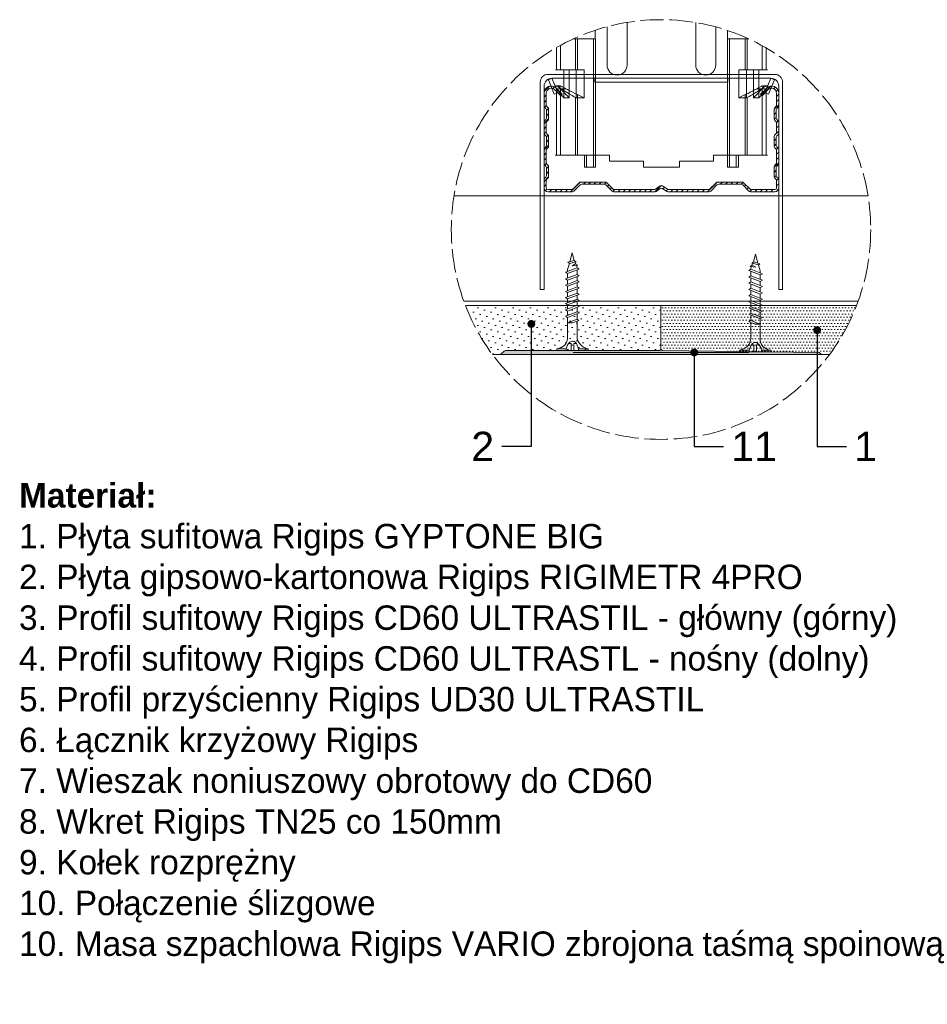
# Model space of a CAD drawing. Header units: millimetres. Extents: x -295 to 1938, y -1538 to -487.
# Tile 4 of 6: x 1297 to 1762, y -1538 to -1035. Entities that reach past the tile are written whole.
import ezdxf
from ezdxf import colors
from ezdxf.entities.mleader import LeaderData, LeaderLine
from ezdxf.math import Vec2, Vec3

# ---------------------------------------------------------------- set-up
doc = ezdxf.new("R2010")
doc.units = ezdxf.units.MM
doc.linetypes.add('ACAD_ISO02W100', pattern=[15, 12, -3])
doc.layers.get('0').update_dxf_attribs({"lineweight": 5})
for name, color, linetype, lineweight in [('_RIGIPS AKCESORIA', 7, 'Continuous', 5), ('_RIGIPS G-K', 7, 'Continuous', 9), ('_RIGIPS PROFIL', 7, 'Continuous', 9), ('_RIGIPS PŁYTA', 7, 'Continuous', 9), ('PRZERYWANA', 7, 'ACAD_ISO02W100', 9)]:
    doc.layers.add(name, color=color, linetype=linetype, lineweight=lineweight)
doc.styles.get("Standard").update_dxf_attribs({"font": 'arial.ttf'})

# ---------------------------------------------------------------- blocks, each defined once
blk = doc.blocks.new('Lacznik krzyzowy (widok1)')
at = {"layer": '_RIGIPS AKCESORIA', "extrusion": (0, 0, -1)}
for p, q in [((2, 91.5), (60, 91.5)), ((0, 36.5), (0, 89.5)), ((1, 88.5), (1, 36.5)), ((2.08, 90.11), (3, 90.5)), ((3.61, 86.42), (2.08, 90.11)), ((3, 90.5), (4.53, 86.8)), ((14, 89.5, 30), (14, 90.5, 30)), ((48, 89.5, 30), (14, 89.5, 30)), ((48, 90.5, 30), (48, 89.5, 30)), ((57.47, 86.8), (59, 90.5)), ((59.92, 90.11), (58.39, 86.42)), ((59, 90.5), (59.92, 90.11)), ((61, 36.5), (61, 88.5)), ((62, 89.5), (62, 36.5)), ((4.53, 86.8), (3.61, 86.42)), ((58.39, 86.42), (57.47, 86.8)), ((1, 36.5), (0, 36.5)), ((62, 36.5), (61, 36.5))]:
    blk.add_line(p, q, dxfattribs=at)
at = {"layer": '_RIGIPS AKCESORIA'}
blk.add_line((59, 90.5), (3, 90.5), dxfattribs=at)
at = {"layer": '_RIGIPS AKCESORIA', "extrusion": (0, 0, -1)}
for centre, start, end in [((-2, 89.5), 0, 90), ((-60, 89.5), 90, 180), ((-3, 88.5), 0, 90), ((-3, 88.5), 0, 90), ((-59, 88.5), 90, 180), ((-59, 88.5), 90, 180)]:
    blk.add_arc(centre, 2, start, end, dxfattribs=at)
blk = doc.blocks.new('CD 60 ULTRASTIL')
h = blk.add_hatch()
h.set_pattern_fill('ANSI31', color=256, scale=0.3, style=0)
h.paths.add_polyline_path([(542.88, 684.5, -0.302776), (543.49, 684.5), (544.54, 683.79, 0.148069), (544.85, 683.7), (555.42, 683.7, 0.198912), (555.81, 683.86), (557.38, 685.44, -0.198912), (557.77, 685.6), (563.59, 685.6, -0.198912), (563.98, 685.44), (565.55, 683.86, 0.198912), (565.94, 683.7), (572.18, 683.7, 0.414214), (573.18, 684.7), (573.18, 686.74, 0.198912), (573.02, 687.12), (572.74, 687.4, -0.198912), (572.58, 687.79), (572.58, 689.87, -0.198912), (572.74, 690.26), (573.02, 690.54, 0.198912), (573.18, 690.93), (573.18, 694.47, 0.198912), (573.02, 694.86), (572.74, 695.14, -0.198912), (572.58, 695.53), (572.58, 697.61, -0.198912), (572.74, 698), (573.02, 698.28, 0.198912), (573.18, 698.67), (573.18, 701.47, 0.198912), (573.02, 701.86), (572.74, 702.14, -0.198912), (572.58, 702.53), (572.58, 704.61, -0.198912), (572.74, 705), (573.02, 705.28, 0.198912), (573.18, 705.67), (573.18, 708.9, 0.666128), (570.12, 710.18), (568.55, 708.63), (568.93, 708.24), (570.5, 709.79, -0.666128), (572.63, 708.9), (572.63, 705.9, -0.198912), (572.47, 705.51), (572.19, 705.23, 0.198912), (572.03, 704.84), (572.03, 702.3, 0.198912), (572.19, 701.91), (572.47, 701.63, -0.198912), (572.63, 701.25), (572.63, 698.9, -0.198912), (572.47, 698.51), (572.19, 698.23, 0.198912), (572.03, 697.84), (572.03, 695.3, 0.198912), (572.19, 694.91), (572.47, 694.63, -0.198912), (572.63, 694.25), (572.63, 691.16, -0.198912), (572.47, 690.77), (572.19, 690.49, 0.198912), (572.03, 690.1), (572.03, 687.56, 0.198912), (572.19, 687.17), (572.47, 686.9, -0.198912), (572.63, 686.51), (572.63, 684.7, -0.414214), (572.18, 684.25), (566.17, 684.25, -0.198912), (565.78, 684.41), (564.2, 685.99, 0.198912), (563.82, 686.15), (557.55, 686.15, 0.198912), (557.16, 685.99), (555.58, 684.41, -0.198912), (555.19, 684.25), (545.01, 684.25, -0.148069), (544.71, 684.34), (543.49, 685.16, 0.302776), (542.88, 685.16), (541.65, 684.34, -0.148069), (541.35, 684.25), (531.17, 684.25, -0.198912), (530.78, 684.41), (529.2, 685.99, 0.198912), (528.82, 686.15), (522.55, 686.15, 0.198912), (522.16, 685.99), (520.58, 684.41, -0.198912), (520.19, 684.25), (514.18, 684.25, -0.414214), (513.73, 684.7), (513.73, 686.51, -0.198912), (513.89, 686.9), (514.17, 687.17, 0.198912), (514.33, 687.56), (514.33, 690.1, 0.198912), (514.17, 690.49), (513.89, 690.77, -0.198912), (513.73, 691.16), (513.73, 694.25, -0.198912), (513.89, 694.63), (514.17, 694.91, 0.198912), (514.33, 695.3), (514.33, 697.84, 0.198912), (514.17, 698.23), (513.89, 698.51, -0.198912), (513.73, 698.9), (513.73, 701.25, -0.198912), (513.89, 701.63), (514.17, 701.91, 0.198912), (514.33, 702.3), (514.33, 704.84, 0.198912), (514.17, 705.23), (513.89, 705.51, -0.198912), (513.73, 705.9), (513.73, 708.9, -0.666128), (515.86, 709.79), (517.43, 708.24), (517.81, 708.63), (516.25, 710.18, 0.666128), (513.18, 708.9), (513.18, 705.67, 0.198912), (513.34, 705.28), (513.62, 705, -0.198912), (513.78, 704.61), (513.78, 702.53, -0.198912), (513.62, 702.14), (513.34, 701.86, 0.198912), (513.18, 701.47), (513.18, 698.67, 0.198912), (513.34, 698.28), (513.62, 698, -0.198912), (513.78, 697.61), (513.78, 695.53, -0.198912), (513.62, 695.14), (513.34, 694.86, 0.198912), (513.18, 694.47), (513.18, 690.93, 0.198912), (513.34, 690.54), (513.62, 690.26, -0.198912), (513.78, 689.87), (513.78, 687.79, -0.198912), (513.62, 687.4), (513.34, 687.12, 0.198912), (513.18, 686.74), (513.18, 684.7, 0.414214), (514.18, 683.7), (520.42, 683.7, 0.198912), (520.81, 683.86), (522.38, 685.44, -0.198912), (522.77, 685.6), (528.59, 685.6, -0.198912), (528.98, 685.44), (530.55, 683.86, 0.198912), (530.94, 683.7), (541.51, 683.7, 0.148069), (541.82, 683.79)])
for p, q in [((516.25, 710.18), (517.81, 708.63)), ((570.12, 710.18), (568.55, 708.63)), ((513.18, 708.9), (513.18, 705.67)), ((513.73, 708.9), (513.73, 705.9)), ((515.86, 709.79), (517.43, 708.24)), ((517.43, 708.24), (517.81, 708.63)), ((568.93, 708.24), (568.55, 708.63)), ((570.5, 709.79), (568.93, 708.24)), ((572.63, 708.9), (572.63, 705.9)), ((573.18, 708.9), (573.18, 705.67)), ((513.34, 705.28), (513.62, 705)), ((513.89, 705.51), (514.17, 705.23)), ((514.33, 704.84), (514.33, 702.3)), ((572.03, 704.84), (572.03, 702.3)), ((572.47, 705.51), (572.19, 705.23)), ((573.02, 705.28), (572.74, 705)), ((513.78, 704.61), (513.78, 702.53)), ((572.58, 704.61), (572.58, 702.53)), ((513.18, 698.67), (513.18, 701.47)), ((513.34, 701.86), (513.62, 702.14)), ((513.73, 698.9), (513.73, 701.25)), ((513.89, 701.63), (514.17, 701.91)), ((572.47, 701.63), (572.19, 701.91)), ((572.63, 698.9), (572.63, 701.25)), ((573.02, 701.86), (572.74, 702.14)), ((573.18, 698.67), (573.18, 701.47)), ((513.34, 698.28), (513.62, 698)), ((513.78, 697.61), (513.78, 695.53)), ((513.89, 698.51), (514.17, 698.23)), ((514.33, 697.84), (514.33, 695.3)), ((572.03, 697.84), (572.03, 695.3)), ((572.47, 698.51), (572.19, 698.23)), ((572.58, 697.61), (572.58, 695.53)), ((573.02, 698.28), (572.74, 698)), ((513.34, 694.86), (513.62, 695.14)), ((513.89, 694.63), (514.17, 694.91)), ((572.47, 694.63), (572.19, 694.91)), ((573.02, 694.86), (572.74, 695.14)), ((513.18, 694.47), (513.18, 690.93)), ((513.73, 694.25), (513.73, 691.16)), ((572.63, 694.25), (572.63, 691.16)), ((573.18, 694.47), (573.18, 690.93)), ((513.34, 690.54), (513.62, 690.26)), ((513.78, 689.87), (513.78, 687.79)), ((513.89, 690.77), (514.17, 690.49)), ((514.33, 690.1), (514.33, 687.56)), ((572.03, 690.1), (572.03, 687.56)), ((572.47, 690.77), (572.19, 690.49)), ((572.58, 689.87), (572.58, 687.79)), ((573.02, 690.54), (572.74, 690.26)), ((513.34, 687.12), (513.62, 687.4)), ((573.02, 687.12), (572.74, 687.4)), ((513.18, 686.74), (513.18, 684.7)), ((513.73, 686.51), (513.73, 684.7)), ((513.89, 686.9), (514.17, 687.17)), ((520.58, 684.41), (522.16, 685.99)), ((520.81, 683.86), (522.38, 685.44)), ((522.55, 686.15), (528.82, 686.15)), ((528.59, 685.6), (522.77, 685.6)), ((530.55, 683.86), (528.98, 685.44)), ((530.78, 684.41), (529.2, 685.99)), ((541.65, 684.34), (542.88, 685.16)), ((544.71, 684.34), (543.49, 685.16)), ((555.58, 684.41), (557.16, 685.99)), ((555.81, 683.86), (557.38, 685.44)), ((557.55, 686.15), (563.82, 686.15)), ((557.77, 685.6), (563.59, 685.6)), ((565.55, 683.86), (563.98, 685.44)), ((565.78, 684.41), (564.2, 685.99)), ((572.47, 686.9), (572.19, 687.17)), ((572.63, 686.51), (572.63, 684.7)), ((573.18, 686.74), (573.18, 684.7)), ((514.18, 684.25), (520.19, 684.25)), ((514.18, 683.7), (520.42, 683.7)), ((530.94, 683.7), (541.51, 683.7)), ((531.17, 684.25), (541.35, 684.25)), ((541.82, 683.79), (542.88, 684.5)), ((544.54, 683.79), (543.49, 684.5)), ((544.85, 683.7), (555.42, 683.7)), ((545.01, 684.25), (555.19, 684.25)), ((565.94, 683.7), (572.18, 683.7)), ((566.17, 684.25), (572.18, 684.25))]:
    blk.add_line(p, q)
for centre, radius, start, end in [((514.98, 708.9), 1.8, 45.3251, 180), ((514.98, 708.9), 1.25, 45.3251, 180), ((571.38, 708.9), 1.8, 360, 134.6749), ((571.38, 708.9), 1.25, 360, 134.6749), ((513.73, 705.67), 0.55, 180, 225), ((513.23, 704.61), 0.55, 0, 45), ((514.28, 705.9), 0.55, 180, 225), ((513.78, 704.84), 0.55, 0, 45), ((572.58, 704.84), 0.55, 135, 180), ((572.08, 705.9), 0.55, 315, 0), ((573.13, 704.61), 0.55, 135, 180), ((572.63, 705.67), 0.55, 315, 0), ((513.23, 702.53), 0.55, 315, 0), ((513.78, 702.3), 0.55, 315, 0), ((572.58, 702.3), 0.55, 180, 225), ((573.13, 702.53), 0.55, 180, 225), ((513.73, 701.47), 0.55, 135, 180), ((514.28, 701.25), 0.55, 135, 180), ((572.08, 701.25), 0.55, 0, 45), ((572.63, 701.47), 0.55, 0, 45), ((513.73, 698.67), 0.55, 180, 225), ((513.23, 697.61), 0.55, 360, 45), ((514.28, 698.9), 0.55, 180, 225), ((513.78, 697.84), 0.55, 0, 45), ((572.58, 697.84), 0.55, 135, 180), ((572.08, 698.9), 0.55, 315, 0), ((573.13, 697.61), 0.55, 135, 180), ((572.63, 698.67), 0.55, 315, 0), ((513.73, 694.47), 0.55, 135, 180), ((513.23, 695.53), 0.55, 315, 0), ((513.78, 695.3), 0.55, 315, 0), ((572.58, 695.3), 0.55, 180, 225), ((573.13, 695.53), 0.55, 180, 225), ((572.63, 694.47), 0.55, 0, 45), ((514.28, 694.25), 0.55, 135, 180), ((572.08, 694.25), 0.55, 0, 45), ((513.73, 690.93), 0.55, 180, 225), ((513.23, 689.87), 0.55, 0, 45), ((514.28, 691.16), 0.55, 180, 225), ((513.78, 690.1), 0.55, 360, 45), ((572.58, 690.1), 0.55, 135, 180), ((572.08, 691.16), 0.55, 315, 0), ((573.13, 689.87), 0.55, 135, 180), ((572.63, 690.93), 0.55, 315, 0), ((513.23, 687.79), 0.55, 315, 0), ((513.78, 687.56), 0.55, 315, 360), ((572.58, 687.56), 0.55, 180, 225), ((573.13, 687.79), 0.55, 180, 225), ((513.73, 686.74), 0.55, 135, 180), ((514.18, 684.7), 1, 180, 270), ((514.28, 686.51), 0.55, 135, 180), ((514.18, 684.7), 0.45, 180, 270), ((522.55, 685.6), 0.55, 90, 135), ((522.77, 685.05), 0.55, 90, 135), ((528.59, 685.05), 0.55, 45, 90), ((528.82, 685.6), 0.55, 45, 90), ((543.18, 684.7), 0.55, 56.3099, 123.6901), ((557.55, 685.6), 0.55, 90, 135), ((557.77, 685.05), 0.55, 90, 135), ((563.59, 685.05), 0.55, 45, 90), ((563.82, 685.6), 0.55, 45, 90), ((572.18, 684.7), 1, 270, 0), ((572.18, 684.7), 1, 270, 360), ((572.18, 684.7), 0.45, 270, 360), ((572.08, 686.51), 0.55, 360, 45), ((572.63, 686.74), 0.55, 360, 45), ((520.19, 684.8), 0.55, 270, 315), ((520.42, 684.25), 0.55, 270, 315), ((530.94, 684.25), 0.55, 225, 270), ((531.17, 684.8), 0.55, 225, 270), ((541.35, 684.8), 0.55, 270, 303.6901), ((541.51, 684.25), 0.55, 270, 303.6901), ((543.18, 684.04), 0.55, 56.3099, 123.6901), ((544.85, 684.25), 0.55, 236.3099, 270), ((545.01, 684.8), 0.55, 236.3099, 270), ((555.19, 684.8), 0.55, 270, 315), ((555.42, 684.25), 0.55, 270, 315), ((565.94, 684.25), 0.55, 225, 270), ((566.17, 684.8), 0.55, 225, 270)]:
    blk.add_arc(centre, radius, start, end)
blk = doc.blocks.new('TN 25')
at = {"layer": '_RIGIPS AKCESORIA'}
for p, q in [((0, -0.84), (0, 7.16)), ((0, 7.16), (0.46, 7.16)), ((0.46, 7.16), (0.46, 4.78)), ((0.46, 4.78), (0, 4.78)), ((0, 3.5), (1.77, 3.5)), ((0, 2.83), (1.77, 2.83)), ((1.77, 3.5), (1.77, 4.2)), ((1.77, 2.83), (1.77, 2.18)), ((3.02, 4.46), (8.47, 4.46)), ((7.12, 4.46), (7.12, 3.18)), ((8.03, 2.01), (7.12, 4.46)), ((7.12, 3.18), (7.65, 1.53)), ((8.47, 4.46), (8.79, 5)), ((9.61, 1.51), (8.47, 4.46)), ((8.79, 5), (9.93, 2.01)), ((9, 4.46), (10.1, 4.46)), ((10.1, 4.46), (10.41, 5)), ((11.23, 1.51), (10.1, 4.46)), ((10.41, 5), (11.56, 2.01)), ((10.62, 4.46), (11.67, 4.46)), ((11.67, 4.46), (11.99, 5)), ((12.81, 1.51), (11.67, 4.46)), ((11.99, 5), (13.14, 2.01)), ((12.2, 4.46), (13.21, 4.46)), ((13.21, 4.46), (13.52, 5)), ((14.34, 1.51), (13.21, 4.46)), ((13.52, 5), (14.67, 2.01)), ((13.73, 4.46), (14.8, 4.46)), ((14.8, 4.46), (15.12, 5)), ((15.94, 1.51), (14.8, 4.46)), ((15.12, 5), (16.26, 2.01)), ((15.33, 4.46), (16.42, 4.46)), ((16.42, 4.46), (16.73, 5)), ((17.55, 1.51), (16.42, 4.46)), ((16.73, 5), (17.88, 2.01)), ((16.94, 4.46), (17.99, 4.46)), ((17.99, 4.46), (18.31, 5)), ((19.13, 1.51), (17.99, 4.46)), ((18.31, 5), (19.45, 2.01)), ((18.52, 4.46), (19.68, 4.46)), ((19.68, 4.46), (20, 5)), ((20.82, 1.51), (19.68, 4.46)), ((20, 5), (21.14, 2.01)), ((20.21, 4.46), (20.7, 4.46)), ((20.7, 4.46), (22.28, 3.98)), ((21.85, 1.83), (21.67, 3.28)), ((21.67, 3.28), (22.14, 2.4)), ((22.28, 3.98), (22.56, 4.37)), ((22.7, 2.36), (22.28, 3.98)), ((22.56, 4.37), (23.03, 2.71)), ((23.03, 2.71), (22.7, 2.36)), ((22.71, 3.85), (25, 3.24)), ((25, 3.24), (23.03, 2.71)), ((0.46, 1.64), (0, 1.64)), ((0.46, -0.84), (0.46, 1.64)), ((7.49, 2.01), (3.55, 2.01)), ((7.65, 1.53), (8.03, 2.01)), ((9.41, 2.01), (8.03, 2.01)), ((9.93, 2.01), (9.61, 1.51)), ((11.04, 2.01), (9.93, 2.01)), ((11.56, 2.01), (11.23, 1.51)), ((12.61, 2.01), (11.56, 2.01)), ((13.14, 2.01), (12.81, 1.51)), ((14.15, 2.01), (13.14, 2.01)), ((14.67, 2.01), (14.34, 1.51)), ((15.74, 2.01), (14.67, 2.01)), ((16.26, 2.01), (15.94, 1.51)), ((17.36, 2.01), (16.26, 2.01)), ((17.88, 2.01), (17.55, 1.51)), ((18.93, 2.01), (17.88, 2.01)), ((19.45, 2.01), (19.13, 1.51)), ((19.45, 2.01), (20.62, 2.01)), ((21.14, 2.01), (20.82, 1.51)), ((21.14, 2.01), (21.81, 2.12)), ((22.14, 2.4), (21.85, 1.83)), ((22.7, 2.36), (22.14, 2.4)), ((0, -0.84), (0.46, -0.84))]:
    blk.add_line(p, q, dxfattribs=at)
for centre, major_axis, ratio, start_param, end_param in [((3.09, 7.67), (0.17, 3.2), 0.826134, 1.773653, 3.180586), ((-0.04, 0.9), (0, 3.93), 0.848176, -0.720942, -0.151112), ((1.66, 3.18), (0, 0.895), 0.848176, -1.552777, -0.720942), ((1.66, 3.18), (0, 0.895), 0.848176, 3.862535, 4.730408), ((3.37, -1.57), (0.28, 3.57), 0.832181, 0.035984, 1.430787), ((-2.73, 15.91), (0, 14.76), 0.848176, 3.399396, 3.475072), ((0.59, 4.62), (0, 2.81), 0.848176, 3.475072, 3.862535)]:
    blk.add_ellipse(centre, major_axis=major_axis, ratio=ratio, start_param=start_param, end_param=end_param, dxfattribs=at)
blk = doc.blocks.new('4PRO-4T')
at = {"layer": '_RIGIPS G-K'}
h = blk.add_hatch(dxfattribs=at)
h.set_pattern_fill('AR-SAND', color=256, scale=0.02, style=0)
edge = h.paths.add_edge_path()
edge.add_line((2505.7, 1114.38), (2545.7, 1114.88))
edge.add_line((2545.7, 1114.88), (2546.06, 1115.24))
edge.add_arc((2546.41, 1114.88), 0.5, 90, 135, ccw=False)
edge.add_line((2546.41, 1115.38), (2464, 1115.38))
edge.add_arc((2464, 1114.88), 0.5, 45, 90, ccw=False)
edge.add_line((2464.35, 1115.24), (2465.06, 1114.53))
edge.add_arc((2465.41, 1114.88), 0.5, 225, 270)
edge.add_line((2465.41, 1114.38), (2504.7, 1114.38))
edge.add_arc((2504.7, 1113.88), 0.5, 0, 90, ccw=False)
edge.add_arc((2505.7, 1113.88), 0.5, 90, 180, ccw=False)
at = {"layer": '_RIGIPS AKCESORIA'}
blk.add_line((2482.7, 1114.87), (2527.7, 1114.87), dxfattribs=at)
at = {"layer": '_RIGIPS G-K'}
for p, q in [((2464, 1115.38), (2546.41, 1115.38)), ((2464.35, 1115.24), (2465.06, 1114.53)), ((2546.06, 1115.24), (2545.7, 1114.88)), ((2504.7, 1114.38), (2465.41, 1114.38)), ((2505.2, 1113.88), (2505.2, 1102.88)), ((2505.7, 1114.38), (2545.7, 1114.88))]:
    blk.add_line(p, q, dxfattribs=at)
for centre, start, end in [((2464, 1114.88), 45, 90), ((2546.41, 1114.88), 90, 135), ((2465.41, 1114.88), 225, 270), ((2504.7, 1113.88), 0, 90), ((2505.7, 1113.88), 90, 180)]:
    blk.add_arc(centre, 0.5, start, end, dxfattribs=at)
blk = doc.blocks.new('_Dot')
at = {"color": 0, "linetype": 'ByBlock', "lineweight": -2}
blk.add_line((-0.5, 0), (-1, 0), dxfattribs=at)
at = {"color": 0, "linetype": 'ByBlock', "const_width": 0.5}
blk.add_lwpolyline([(-0.25, 0, 1), (0.25, 0, 1)], format="xyb", close=True, dxfattribs=at)

msp = doc.modelspace()

# ---------------------------------------------------------------- hatches: boundary and pattern name
at = {"layer": '_RIGIPS G-K'}
h = msp.add_hatch(dxfattribs=at)
h.set_pattern_fill('DOTS', color=256, scale=2, angle=45, style=0)
h.set_pattern_definition([(45, (-4881.178, -1906.284), (-1.122532, 3.367596), [0, -3.175])])
h.paths.add_polyline_path([(1625.51, -1181.062), (1525.49, -1181.062, 0.066812), (1539.272, -1206.062), (1543.324, -1206.062, 0.1397365), (1543.803, -1205.796), (1545.217, -1204.382, -0.1989124), (1545.924, -1204.089), (1624.51, -1204.089, 0.4142136), (1625.51, -1203.089)])
h = msp.add_hatch(dxfattribs=at)
h.set_pattern_fill('DOTS', color=253, style=0)
h.set_pattern_definition([(0, (-1960.6988, -2453.8485), (0.79375, 1.5875), [0, -1.5875])])
edge = h.paths.add_edge_path()
edge.add_arc((1625.51, -1142.223), 107.296, 323.48822, 338.76333)
edge.add_line((1725.52, -1181.088), (1625.51, -1181.089))
edge.add_line((1625.51, -1181.089), (1625.51, -1203.089))
edge.add_arc((1626.51, -1203.089), 1, 180, 270)
edge.add_line((1626.51, -1204.089), (1706.924, -1205.094))
edge.add_arc((1707.924, -1205.089), 1, 180.29667, 283.1808)
edge.add_line((1708.152, -1206.062), (1711.747, -1206.062))

# ---------------------------------------------------------------- linework, layer by layer
for p, q in [((1608.152, -1036.34), (1608.152, -1058.102)), ((1608.152, -1058.102), (1608.152, -1036.34)), ((1643.254, -1058.102), (1643.254, -1036.404)), ((1643.254, -1036.404), (1643.254, -1058.102)), ((1591.899, -1044.789), (1591.899, -1040.327)), ((1597.899, -1058.102), (1597.899, -1038.54)), ((1597.899, -1038.54), (1597.899, -1058.102)), ((1653.492, -1038.64), (1653.492, -1058.102)), ((1653.492, -1038.64), (1653.492, -1058.102)), ((1659.507, -1040.455), (1659.507, -1044.789)), ((1659.507, -1040.455), (1659.507, -1044.789)), ((1580.575, -1044.789), (1591.959, -1044.789)), ((1581.78, -1044.789), (1581.78, -1060.549)), ((1582.81, -1044.789), (1582.81, -1060.549)), ((1590.914, -1044.789), (1590.914, -1110.368)), ((1591.959, -1044.789), (1591.959, -1110.368)), ((1659.463, -1044.789), (1659.463, -1110.368)), ((1659.507, -1044.789), (1659.507, -1104.219)), ((1659.507, -1044.789), (1659.507, -1104.219)), ((1670.444, -1044.789), (1659.522, -1044.789)), ((1660.492, -1044.789), (1660.492, -1110.368)), ((1668.611, -1044.789), (1668.611, -1060.549)), ((1669.641, -1044.789), (1669.641, -1060.549)), ((1572.094, -1049.168), (1572.094, -1060.549)), ((1574.079, -1048.056), (1574.079, -1060.549)), ((1677.342, -1048.277), (1677.342, -1060.549)), ((1679.327, -1049.4), (1679.327, -1060.549)), ((1571.467, -1060.549), (1586.153, -1060.549)), ((1575.855, -1060.549), (1575.855, -1074.892)), ((1578.571, -1074.892), (1578.571, -1060.549)), ((1582.093, -1074.892), (1582.093, -1060.549)), ((1586.153, -1060.549), (1586.153, -1074.892)), ((1665.268, -1074.892), (1665.268, -1060.549)), ((1665.268, -1060.549), (1679.999, -1060.549)), ((1669.313, -1060.549), (1669.313, -1074.892)), ((1672.85, -1060.549), (1672.85, -1074.892)), ((1675.566, -1074.892), (1675.566, -1060.549)), ((1571.422, -1068.833), (1571.482, -1068.773)), ((1571.422, -1068.937), (1571.422, -1068.833)), ((1571.452, -1069.056), (1571.422, -1068.937)), ((1571.512, -1069.221), (1571.452, -1069.056)), ((1571.482, -1068.773), (1571.557, -1068.758)), ((1571.601, -1069.415), (1571.512, -1069.221)), ((1571.557, -1068.758), (1571.676, -1068.758)), ((1573.661, -1068.758), (1571.586, -1068.758)), ((1571.736, -1069.638), (1571.601, -1069.415)), ((1571.676, -1068.758), (1571.84, -1068.803)), ((1571.885, -1069.877), (1571.736, -1069.638)), ((1571.84, -1068.803), (1572.034, -1068.877)), ((1572.109, -1070.206), (1571.885, -1069.877)), ((1572.034, -1068.877), (1572.273, -1068.982)), ((1572.094, -1070.191), (1572.094, -1104.219)), ((1572.363, -1070.564), (1572.109, -1070.206)), ((1574.348, -1070.34), (1572.213, -1070.34)), ((1572.273, -1068.982), (1572.527, -1069.116)), ((1572.661, -1070.952), (1572.363, -1070.564)), ((1572.527, -1069.116), (1572.825, -1069.28)), ((1572.989, -1071.385), (1572.661, -1070.952)), ((1572.825, -1069.28), (1573.139, -1069.459)), ((1573.362, -1071.862), (1572.989, -1071.385)), ((1573.139, -1069.459), (1573.482, -1069.668)), ((1573.765, -1072.355), (1573.362, -1071.862)), ((1573.512, -1068.788), (1573.467, -1068.847)), ((1573.467, -1068.847), (1573.467, -1068.922)), ((1573.467, -1068.922), (1573.482, -1069.027)), ((1573.482, -1069.027), (1573.527, -1069.146)), ((1573.482, -1069.668), (1573.974, -1069.967)), ((1573.571, -1068.758), (1573.512, -1068.788)), ((1573.527, -1069.146), (1573.601, -1069.28)), ((1573.661, -1068.758), (1573.571, -1068.758)), ((1573.601, -1069.28), (1573.691, -1069.444)), ((1573.765, -1068.758), (1573.661, -1068.758)), ((1573.691, -1069.444), (1573.81, -1069.624)), ((1573.9, -1068.788), (1573.765, -1068.758)), ((1573.81, -1069.624), (1574.094, -1070.027)), ((1574.064, -1068.847), (1573.9, -1068.788)), ((1573.974, -1069.967), (1574.527, -1070.31)), ((1574.243, -1068.907), (1574.064, -1068.847)), ((1574.079, -1069.997), (1574.079, -1104.219)), ((1574.094, -1070.027), (1574.318, -1070.31)), ((1574.452, -1068.997), (1574.243, -1068.907)), ((1574.318, -1070.31), (1574.571, -1070.609)), ((1574.691, -1069.116), (1574.452, -1068.997)), ((1574.527, -1070.31), (1575.124, -1070.698)), ((1577.049, -1070.34), (1574.571, -1070.34)), ((1574.571, -1070.609), (1574.855, -1070.952)), ((1574.974, -1069.25), (1574.691, -1069.116)), ((1574.855, -1070.952), (1575.168, -1071.325)), ((1575.273, -1069.4), (1574.974, -1069.25)), ((1575.124, -1070.698), (1575.78, -1071.116)), ((1575.168, -1071.325), (1575.512, -1071.713)), ((1575.616, -1069.579), (1575.273, -1069.4)), ((1575.512, -1071.713), (1575.885, -1072.116)), ((1575.974, -1069.773), (1575.616, -1069.579)), ((1575.78, -1071.116), (1576.467, -1071.564)), ((1575.885, -1072.116), (1576.288, -1072.549)), ((1576.362, -1069.982), (1575.974, -1069.773)), ((1576.78, -1070.206), (1576.362, -1069.982)), ((1576.467, -1071.564), (1577.198, -1072.026)), ((1577.213, -1070.444), (1576.78, -1070.206)), ((1577.198, -1072.026), (1577.929, -1072.489)), ((1577.676, -1070.698), (1577.213, -1070.444)), ((1578.168, -1070.952), (1577.676, -1070.698)), ((1579.183, -1071.489), (1578.168, -1070.952)), ((1580.243, -1072.041), (1579.183, -1071.489)), ((1581.362, -1072.579), (1580.243, -1072.041)), ((1671.164, -1072.041), (1670.059, -1072.579)), ((1672.238, -1071.489), (1671.164, -1072.041)), ((1673.253, -1070.952), (1672.238, -1071.489)), ((1673.731, -1070.698), (1673.253, -1070.952)), ((1673.477, -1072.489), (1674.223, -1072.026)), ((1674.193, -1070.444), (1673.731, -1070.698)), ((1674.641, -1070.206), (1674.193, -1070.444)), ((1674.223, -1072.026), (1674.954, -1071.564)), ((1674.372, -1070.34), (1676.85, -1070.34)), ((1675.059, -1069.982), (1674.641, -1070.206)), ((1674.954, -1071.564), (1675.641, -1071.116)), ((1675.447, -1069.773), (1675.059, -1069.982)), ((1675.133, -1072.549), (1675.536, -1072.116)), ((1675.805, -1069.579), (1675.447, -1069.773)), ((1675.536, -1072.116), (1675.91, -1071.713)), ((1675.641, -1071.116), (1676.298, -1070.698)), ((1676.133, -1069.4), (1675.805, -1069.579)), ((1675.91, -1071.713), (1676.253, -1071.325)), ((1676.447, -1069.25), (1676.133, -1069.4)), ((1676.253, -1071.325), (1676.566, -1070.952)), ((1676.298, -1070.698), (1676.895, -1070.31)), ((1676.73, -1069.116), (1676.447, -1069.25)), ((1676.566, -1070.952), (1676.85, -1070.609)), ((1676.969, -1068.997), (1676.73, -1069.116)), ((1676.85, -1070.609), (1677.104, -1070.31)), ((1676.895, -1070.31), (1677.447, -1069.967)), ((1677.178, -1068.907), (1676.969, -1068.997)), ((1677.074, -1070.34), (1679.208, -1070.34)), ((1677.104, -1070.31), (1677.327, -1070.027)), ((1677.357, -1068.847), (1677.178, -1068.907)), ((1677.327, -1070.027), (1677.611, -1069.624)), ((1677.342, -1069.997), (1677.342, -1104.219)), ((1677.521, -1068.788), (1677.357, -1068.847)), ((1677.447, -1069.967), (1677.939, -1069.668)), ((1677.656, -1068.758), (1677.521, -1068.788)), ((1677.611, -1069.624), (1677.73, -1069.444)), ((1677.76, -1068.758), (1677.656, -1068.758)), ((1678.059, -1071.862), (1677.656, -1072.355)), ((1677.73, -1069.444), (1677.82, -1069.28)), ((1677.85, -1068.758), (1677.76, -1068.758)), ((1677.76, -1068.758), (1679.835, -1068.758)), ((1677.82, -1069.28), (1677.895, -1069.146)), ((1677.909, -1068.788), (1677.85, -1068.758)), ((1677.895, -1069.146), (1677.939, -1069.027)), ((1677.939, -1068.847), (1677.909, -1068.788)), ((1677.954, -1068.922), (1677.939, -1068.847)), ((1677.939, -1069.027), (1677.954, -1068.922)), ((1677.939, -1069.668), (1678.283, -1069.459)), ((1678.432, -1071.385), (1678.059, -1071.862)), ((1678.283, -1069.459), (1678.596, -1069.28)), ((1678.76, -1070.952), (1678.432, -1071.385)), ((1678.596, -1069.28), (1678.895, -1069.116)), ((1679.059, -1070.564), (1678.76, -1070.952)), ((1678.895, -1069.116), (1679.148, -1068.982)), ((1679.312, -1070.206), (1679.059, -1070.564)), ((1679.148, -1068.982), (1679.387, -1068.877)), ((1679.536, -1069.877), (1679.312, -1070.206)), ((1679.327, -1070.191), (1679.327, -1104.219)), ((1679.387, -1068.877), (1679.581, -1068.803)), ((1679.686, -1069.638), (1679.536, -1069.877)), ((1679.581, -1068.803), (1679.73, -1068.758)), ((1679.82, -1069.415), (1679.686, -1069.638)), ((1679.73, -1068.758), (1679.865, -1068.758)), ((1679.909, -1069.221), (1679.82, -1069.415)), ((1679.865, -1068.758), (1679.939, -1068.773)), ((1679.969, -1069.056), (1679.909, -1069.221)), ((1679.939, -1068.773), (1679.984, -1068.833)), ((1679.999, -1068.937), (1679.969, -1069.056)), ((1679.984, -1068.833), (1679.999, -1068.937)), ((1574.183, -1072.892), (1573.765, -1072.355)), ((1574.646, -1073.444), (1574.183, -1072.892)), ((1575.228, -1074.161), (1574.646, -1073.444)), ((1575.855, -1074.892), (1575.228, -1074.161)), ((1578.571, -1074.892), (1575.855, -1074.892)), ((1576.288, -1072.549), (1576.706, -1072.997)), ((1576.706, -1072.997), (1577.153, -1073.459)), ((1577.153, -1073.459), (1577.601, -1073.922)), ((1577.601, -1073.922), (1578.079, -1074.414)), ((1577.929, -1072.489), (1578.691, -1072.952)), ((1578.079, -1074.414), (1578.571, -1074.892)), ((1578.691, -1072.952), (1579.347, -1073.34)), ((1579.347, -1073.34), (1580.034, -1073.758)), ((1580.034, -1073.758), (1580.75, -1074.161)), ((1580.75, -1074.161), (1581.496, -1074.564)), ((1582.064, -1072.907), (1581.362, -1072.579)), ((1581.496, -1074.564), (1581.78, -1074.713)), ((1581.78, -1074.713), (1581.929, -1074.802)), ((1581.78, -1074.713), (1581.78, -1104.219)), ((1581.929, -1074.802), (1582.093, -1074.892)), ((1582.81, -1073.235), (1582.064, -1072.907)), ((1586.153, -1074.892), (1582.093, -1074.892)), ((1584.526, -1074.041), (1582.81, -1073.235)), ((1582.81, -1073.235), (1582.81, -1104.219)), ((1586.153, -1074.892), (1584.526, -1074.041)), ((1666.895, -1074.041), (1665.268, -1074.892)), ((1665.268, -1074.892), (1669.313, -1074.892)), ((1668.611, -1073.235), (1666.895, -1074.041)), ((1669.358, -1072.907), (1668.611, -1073.235)), ((1668.611, -1073.235), (1668.611, -1104.219)), ((1669.313, -1074.892), (1669.477, -1074.802)), ((1670.059, -1072.579), (1669.358, -1072.907)), ((1669.477, -1074.802), (1669.641, -1074.713)), ((1669.641, -1074.713), (1669.925, -1074.564)), ((1669.641, -1074.713), (1669.641, -1104.219)), ((1669.925, -1074.564), (1670.671, -1074.161)), ((1670.671, -1074.161), (1671.387, -1073.758)), ((1671.387, -1073.758), (1672.074, -1073.34)), ((1672.074, -1073.34), (1672.731, -1072.952)), ((1672.731, -1072.952), (1673.477, -1072.489)), ((1672.85, -1074.892), (1673.343, -1074.414)), ((1672.85, -1074.892), (1675.566, -1074.892)), ((1673.343, -1074.414), (1673.82, -1073.922)), ((1673.82, -1073.922), (1674.268, -1073.459)), ((1674.268, -1073.459), (1674.701, -1072.997)), ((1674.701, -1072.997), (1675.133, -1072.549)), ((1676.193, -1074.161), (1675.566, -1074.892)), ((1676.775, -1073.444), (1676.193, -1074.161)), ((1677.223, -1072.892), (1676.775, -1073.444)), ((1677.656, -1072.355), (1677.223, -1072.892)), ((1571.422, -1104.219), (1599.078, -1104.219)), ((1586.347, -1110.368), (1586.347, -1104.219)), ((1587.377, -1104.219), (1587.377, -1110.368)), ((1599.078, -1104.219), (1599.078, -1107.293)), ((1599.078, -1104.219), (1599.078, -1107.293)), ((1616.495, -1107.293), (1599.078, -1107.293)), ((1616.495, -1107.293), (1616.495, -1110.368)), ((1616.495, -1107.293), (1616.495, -1110.368)), ((1652.344, -1107.293), (1634.927, -1107.293)), ((1634.927, -1107.293), (1634.927, -1110.368)), ((1634.927, -1107.293), (1634.927, -1110.368)), ((1652.344, -1104.219), (1652.344, -1107.293)), ((1679.999, -1104.219), (1652.344, -1104.219)), ((1652.344, -1104.219), (1652.344, -1107.293)), ((1664.045, -1110.368), (1664.045, -1104.219)), ((1665.074, -1104.219), (1665.074, -1110.368)), ((1590.914, -1110.368), (1586.347, -1110.368)), ((1587.377, -1110.368), (1586.347, -1110.368)), ((1587.377, -1110.368), (1591.959, -1110.368)), ((1591.959, -1110.368), (1590.914, -1110.368)), ((1634.927, -1110.368), (1616.495, -1110.368)), ((1616.495, -1110.368), (1634.927, -1110.368)), ((1659.463, -1110.368), (1664.045, -1110.368)), ((1660.492, -1110.368), (1659.463, -1110.368)), ((1665.074, -1110.368), (1660.492, -1110.368)), ((1665.074, -1110.368), (1664.045, -1110.368))]:
    msp.add_line(p, q)
for centre in [(1603.025, -1058.102), (1648.381, -1058.102)]:
    msp.add_arc(centre, 5.127, 180, 0)
for p, q in [((1725.529, -1181.062), (1525.49, -1181.062)), ((1711.747, -1206.062), (1539.272, -1206.062))]:
    msp.add_line(p, q, dxfattribs=at)
at = {"layer": '_RIGIPS PROFIL'}
for p, q in [((1731.4, -1124.911), (1519.62, -1124.908)), ((1726.356, -1178.862), (1524.664, -1178.862))]:
    msp.add_line(p, q, dxfattribs=at)
at = {"layer": 'PRZERYWANA'}
msp.add_circle((1625.51, -1142.223), 107.296, dxfattribs=at)

# ---------------------------------------------------------------- block references
at = {"xscale": 2, "yscale": 2, "zscale": 2}
for name, p in [('Lacznik krzyzowy (widok1)', (1563.711, -1245.87)), ('CD 60 ULTRASTIL', (539.349, -2490.275))]:
    msp.add_blockref(name, p, dxfattribs=at)
at = {"layer": '_RIGIPS AKCESORIA', "yscale": 2, "zscale": 2}
for p, xscale, rotation in [((1586.583, -1204.089), 2, 90.00000000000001), ((1667.384, -1204.792), -2, 270)]:
    msp.add_blockref('TN 25', p, dxfattribs=dict(at, xscale=xscale, rotation=rotation))
at = {"layer": '_RIGIPS PŁYTA', "xscale": -2, "yscale": 2, "zscale": 2, "rotation": 180}
msp.add_blockref('4PRO-4T', (-3384.897, 1024.679), dxfattribs=at)

# ---------------------------------------------------------------- texts
at = {"layer": '_RIGIPS G-K', "insert": (1297.061, -1271.897), "char_height": 12.5, "attachment_point": 1}
msp.add_mtext_dynamic_manual_height_columns('{\\fArial|b1|i0|c238|p34;Materiał:\\P}1. Płyta sufitowa Rigips GYPTONE BIG\\P2. Płyta gipsowo-kartonowa Rigips RIGIMETR 4PRO\\P3. Profil sufitowy Rigips CD60 ULTRASTIL - główny (górny)\\P4. Profil sufitowy Rigips CD60 ULTRASTL - nośny (dolny)\\P5. Profil przyścienny Rigips UD30 ULTRASTIL\\P6. Łącznik krzyżowy Rigips\\P7. Wieszak noniuszowy obrotowy do CD60\\P8. Wkret Rigips TN25 co 150mm\\P9. Kołek rozprężny\\P10. Połączenie ślizgowe\\P10. Masa szpachlowa Rigips VARIO zbrojona taśmą spoinową', width=497.0105, gutter_width=12.5, heights=[0], dxfattribs=at)

# ---------------------------------------------------------------- leaders
at = {"layer": '_RIGIPS G-K'}
ml = msp.add_multileader_mtext('Standard', dxfattribs=at)
ml.set_content('2', color=256)
ml.set_leader_properties()
ml.set_arrow_properties(name='DOT')
ml.build(insert=Vec2(0, 0))
ml.multileader.update_dxf_attribs({"dogleg_length": 15})
ctx = ml.context
ctx.base_point, ctx.char_height, ctx.landing_gap_size, ctx.plane_origin = Vec3(1526.19, -1253.108), 15, 4, Vec3(1517.979, -1122.499)
ctx.text_align_type = 2
notes = []
notes.append((ctx, [(1, (1, 1, 0), (1559.125, -1253.108), (-1, 0), 15, [(0, [(1559.156, -1190.488)], 0, [])])]))
ctx.mtext.insert, ctx.mtext.alignment, ctx.mtext.flow_direction = Vec3(1540.125, -1245.608), 3, 5
ml = msp.add_multileader_mtext('Standard', dxfattribs=at)
ml.set_content('1', color=256)
ml.set_leader_properties()
ml.set_arrow_properties(name='DOT')
ml.build(insert=Vec2(0, 0))
ml.multileader.update_dxf_attribs({"dogleg_length": 15})
ctx = ml.context
ctx.base_point, ctx.char_height, ctx.landing_gap_size, ctx.plane_origin = Vec3(1720.365, -1253.108), 15, 4, Vec3(1670.369, -1122.499)
notes.append((ctx, [(0, (1, 1, 0), (1705.365, -1253.108), (1, 0), 15, [(0, [(1705.393, -1193.626)], 0, [])])]))
ctx.mtext.insert, ctx.mtext.flow_direction = Vec3(1724.365, -1245.608), 5
ml = msp.add_multileader_mtext('Standard', dxfattribs=at)
ml.set_content('11', color=256)
ml.set_leader_properties()
ml.set_arrow_properties(name='DOT')
ml.build(insert=Vec2(0, 0))
ml.multileader.update_dxf_attribs({"dogleg_length": 15})
ctx = ml.context
ctx.base_point, ctx.char_height, ctx.landing_gap_size, ctx.plane_origin = Vec3(1657.492, -1253.108), 15, 4, Vec3(1607.495, -1122.499)
notes.append((ctx, [(0, (1, 1, 0), (1642.492, -1253.108), (1, 0), 15, [(0, [(1642.519, -1205.067)], 0, [])])]))
ctx.mtext.insert, ctx.mtext.flow_direction = Vec3(1661.492, -1245.608), 5
for ctx, leaders in notes:
    for number, flags, end, landing, length, lines in leaders:
        leader = LeaderData()
        leader.index, (leader.has_last_leader_line, leader.has_dogleg_vector, leader.attachment_direction) = number, flags
        leader.last_leader_point, leader.dogleg_vector, leader.dogleg_length = Vec3(end), Vec3(landing), length
        for number, points, colour, breaks in lines:
            line = LeaderLine()
            line.index, line.vertices, line.color, line.breaks = number, Vec3.list(points), colors.encode_raw_color(colour), breaks
            leader.lines.append(line)
        ctx.leaders.append(leader)

doc.saveas('drawing.dxf')
